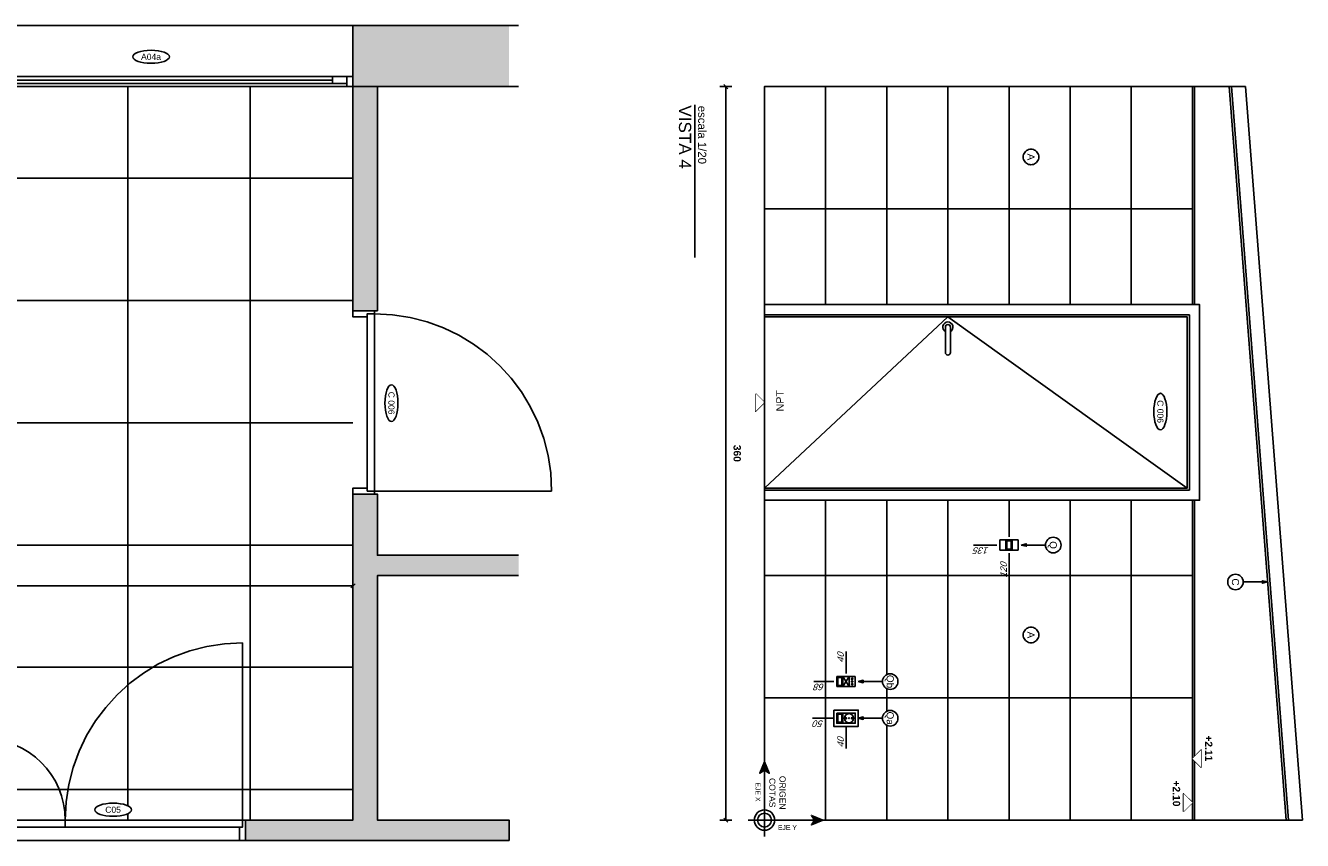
# Model space of a CAD drawing. Header units: millimetres. Extents: x 2889.7 to 2958.5, y 1033.7 to 1094.5.
# Tile 28 of 32: x 2951.2 to 2957.5, y 1037.9 to 1041.9. Entities that reach past the tile are written whole.
import ezdxf
from ezdxf.enums import TextEntityAlignment as Align

# ---------------------------------------------------------------- set-up
doc = ezdxf.new("R2010")
doc.units = ezdxf.units.MM
doc.set_wipeout_variables(frame=1)
doc.linetypes.add('HIDDEN2', pattern=[4.7625, 3.175, -1.5875])
for name, color, linetype in [('A HATCH MURO ALB', 252, 'Continuous'), ('A PAVIMENTO', 8, 'Continuous'), ('A TABIQUE', 2, 'Continuous'), ('A-ABER', 1, 'Continuous'), ('A-ABER-SERV', 9, 'Continuous'), ('A-ALBA-0', 9, 'Continuous'), ('A-ALBA-1', 1, 'Continuous'), ('A-ALBA-4', 6, 'Continuous'), ('A-ANNO-NIV', 2, 'Continuous'), ('A-ANNO-PLANI @ 20', 1, 'Continuous'), ('A-ANNO-SIMB @ 20', 2, 'Continuous'), ('A-ANNO-SIMB-AXIS', 1, 'Continuous'), ('A-ANNO-TEXT @ 20', 2, 'Continuous'), ('A-ANOT-COTA-ACUM', 1, 'Continuous'), ('A-ANOT-COTA-PARC', 1, 'Continuous'), ('A-ANOT-NIVL @ 20', 2, 'Continuous'), ('A-MURO-HATC', 252, 'Continuous'), ('E-ELEC', 1, 'Continuous')]:
    doc.layers.add(name, color=color, linetype=linetype)
doc.styles.add('BIS estudio', font='swissl.ttf')
doc.styles.add('BIS-ANOT', font='swiss.ttf')
doc.styles.add('BIS-COTA', font='swissb.ttf')
doc.styles.add('BIS-COTA-ACUM', font='swissi.ttf', dxfattribs={"oblique": 20})
doc.styles.add('E5-10', font='micross.ttf', dxfattribs={"height": 0.015})
doc.styles.add('E5-100', font='micross.ttf')
doc.dimstyles.new('BIS-COTA-ACUM', dxfattribs={"dimscale": 0.9, "dimtxt": 0.0016, "dimasz": 0.001, "dimexe": 0.0035, "dimexo": 0, "dimgap": 0.0005, "dimtad": 1, "dimdec": 1, "dimlfac": 100, "dimrnd": 1, "dimzin": 9, "dimdsep": 46, "dimtxsty": 'BIS-COTA-ACUM', "dimblk1": 'MARK1', "dimblk2": 'MARK2', "dimsah": 1, "dimcen": 0, "dimclrd": 1, "dimclre": 256, "dimclrt": 256, "dimaunit": 1, "dimadec": 0, "dimazin": 0, "dimtfac": 1, "dimtdec": 1, "dimtix": 1, "dimtmove": 2, "dimatfit": 3, "dimldrblk": 'MARK1', "dimfxl": 1, "dimtolj": 1, "dimarcsym": 1})
doc.dimstyles.new('BIS-COTA-PARC', dxfattribs={"dimscale": 0, "dimtxt": 0.0018, "dimasz": 0.001, "dimexe": 0.0015, "dimexo": 0, "dimgap": 0.0005, "dimtad": 1, "dimdec": 0, "dimlfac": 100, "dimzin": 9, "dimdsep": 46, "dimtxsty": 'BIS-COTA', "dimblk": 'OBLIQUE', "dimcen": 2.5, "dimclrd": 256, "dimclre": 251, "dimclrt": 2, "dimadec": 1, "dimazin": 2, "dimtfac": 1, "dimtdec": 0, "dimtix": 1, "dimtmove": 2, "dimatfit": 3, "dimldrblk": 'DOT', "dimfxl": 0.0015, "dimfxlon": 1, "dimtolj": 1, "dimtzin": 0, "dimarcsym": 0})
pattern_1 = [(315, (23.78585723, 93.22024556), (8.838834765e-05, 8.838834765e-05), [])]
pattern_2 = [(225, (23.618083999, 93.220245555), (8.838834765e-06, -8.838834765e-06), [])]

# ---------------------------------------------------------------- blocks, each defined once
blk = doc.blocks.new('AIP-PUERTA DOBLE COCINA PL')
for points in [[(0, 0), (0.03, 0), (0.03, 0.065), (0.015, 0.065), (0.015, 0.1), (0, 0.1), (0, 0)], [(1.3, 0), (1.27, 0), (1.27, 0.065), (1.285, 0.065), (1.285, 0.1), (1.3, 0.1), (1.3, 0)]]:
    blk.add_lwpolyline(points)
for points in [[(0.015, 0.065), (0.015, 0.1), (0.885, 0.1), (0.885, 0.065)], [(0.885, 0.065), (0.885, 0.1), (1.285, 0.1), (1.285, 0.065)]]:
    blk.add_lwpolyline(points, close=True)
at = {"layer": 'A-ABER-SERV', "color": 9, "linetype": 'HIDDEN2'}
for p, q in [((0.015, 0.1), (0.015, 0.97)), ((1.285, 0.1), (1.285, 0.5))]:
    blk.add_line(p, q, dxfattribs=at)
for centre, radius, start, end in [((0.015, 0.1), 0.87, 0, 90), ((1.285, 0.1), 0.4, 90, 180)]:
    blk.add_arc(centre, radius, start, end, dxfattribs=at)
blk = doc.blocks.new('CCA-PLANI1')
blk.add_wipeout([(0.225, 0), (0.219, -0.019), (0.205, -0.033), (0.187, -0.044), (0.169, -0.053), (0.15, -0.06), (0.131, -0.065), (0.111, -0.07), (0.091, -0.073), (0.071, -0.076), (0.051, -0.078), (0.03, -0.079), (0.01, -0.08), (-0.01, -0.08), (-0.03, -0.079), (-0.051, -0.078), (-0.071, -0.076), (-0.091, -0.073), (-0.111, -0.07), (-0.131, -0.065), (-0.15, -0.06), (-0.169, -0.053), (-0.187, -0.044), (-0.205, -0.033), (-0.219, -0.019), (-0.225, 0), (-0.219, 0.019), (-0.205, 0.033), (-0.187, 0.044), (-0.169, 0.053), (-0.15, 0.06), (-0.131, 0.065), (-0.111, 0.07), (-0.091, 0.073), (-0.071, 0.076), (-0.051, 0.078), (-0.03, 0.079), (-0.01, 0.08), (0.01, 0.08), (0.03, 0.079), (0.051, 0.078), (0.071, 0.076), (0.091, 0.073), (0.111, 0.07), (0.131, 0.065), (0.15, 0.06), (0.169, 0.053), (0.187, 0.044), (0.205, 0.033), (0.219, 0.019)])
blk.add_ellipse((0, 0), major_axis=(-0.225, 0), ratio=0.355556, start_param=-3.141592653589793, end_param=3.141592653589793)
at = {"color": 2, "style": 'E5-100'}
blk.add_attdef('TIPO', text='', height=0.075, rotation=360, dxfattribs=at).set_placement((0, 0), align=Align.MIDDLE_CENTER)
blk = doc.blocks.new('AIP-PUER-90 10.5')
for points in [[(0, 0.9), (0, 0.87), (0.07, 0.87), (0.07, 0.885), (0.105, 0.885), (0.105, 0.9), (0, 0.9)], [(0, 0), (0, 0.03), (0.07, 0.03), (0.07, 0.015), (0.105, 0.015), (0.105, 0), (0, 0)]]:
    blk.add_lwpolyline(points)
blk.add_lwpolyline([(0.07, 0.015), (0.105, 0.015), (0.105, 0.885), (0.07, 0.885)], close=True)
at = {"layer": 'A-ABER-SERV', "color": 9, "linetype": 'HIDDEN2'}
blk.add_line((0.105, 0.015), (0.975, 0.015), dxfattribs=at)
blk.add_arc((0.105, 0.015), 0.87, 0, 90, dxfattribs=at)
blk = doc.blocks.new('_Oblique')
at = {"color": 0, "linetype": 'ByBlock', "lineweight": -2}
blk.add_line((-0.5, -0.5), (0.5, 0.5), dxfattribs=at)
blk = doc.blocks.new('*D393')
at = {"layer": 'A-ANOT-COTA-PARC', "color": 251, "lineweight": -2, "transparency": 16777216}
for p, q in [((2945.6999, 1039.1586), (2945.6999, 1039.0986)), ((2952.8354, 1039.1586), (2952.8354, 1039.0986))]:
    blk.add_line(p, q, dxfattribs=at)
at = {"layer": 'A-ANOT-COTA-PARC', "lineweight": -2, "transparency": 16777216}
blk.add_line((2952.8354, 1039.1286), (2945.6999, 1039.1286), dxfattribs=at)
at = {"layer": 'A-ANOT-COTA-PARC', "lineweight": -2, "transparency": 16777216, "xscale": 0.02, "yscale": 0.02, "zscale": 0.02, "rotation": 180}
blk.add_blockref('_Oblique', (2945.6999, 1039.1286), dxfattribs=at)
at = {"layer": 'A-ANOT-COTA-PARC', "lineweight": -2, "transparency": 16777216, "xscale": 0.02, "yscale": 0.02, "zscale": 0.02}
blk.add_blockref('_Oblique', (2952.8354, 1039.1286), dxfattribs=at)
at = {"layer": 'A-ANOT-COTA-PARC', "color": 2, "transparency": 16777216, "insert": (2949.2676, 1039.1566), "char_height": 0.036, "attachment_point": 5, "style": 'BIS-COTA'}
blk.add_mtext('\\A1;714', dxfattribs=at)
blk = doc.blocks.new('_Dot')
at = {"color": 0, "linetype": 'ByBlock', "lineweight": -2}
blk.add_line((-0.5, 0), (-1, 0), dxfattribs=at)
at = {"color": 0, "linetype": 'ByBlock', "const_width": 0.5}
blk.add_lwpolyline([(-0.25, 0, 1), (0.25, 0, 1)], format="xyb", close=True, dxfattribs=at)
blk = doc.blocks.new('*U347')
at = {"color": 0, "linetype": 'ByBlock', "ltscale": 0.5}
for points in [[(-1.1097, 0), (-1.0797, 0), (-1.0797, 0.05), (-1.1097, 0.05)], [(-1.0797, 0.05), (0.8103, 0.05), (0.8103, 0), (-1.0797, 0)], [(-1.0797, 0), (-1.0097, 0), (-1.0097, 0.035), (-1.0797, 0.035)], [(-1.0097, 0), (0.7403, 0), (0.7403, 0.035), (-1.0097, 0.035)], [(0.7403, 0.0175), (-1.0097, 0.0175), (-1.0097, 0.0175), (0.7403, 0.0175)], [(0.7403, 0), (0.8103, 0), (0.8103, 0.035), (0.7403, 0.035)], [(0.8403, 0), (0.8103, 0), (0.8103, 0.05), (0.8403, 0.05)]]:
    blk.add_lwpolyline(points, close=True, dxfattribs=at)
blk = doc.blocks.new('A-ANNO-TIT')
blk.add_line((-0.0375, 0), (0, 0))
at = {"linetype": 'Continuous', "style": 'E5-100'}
blk.add_attdef('TITULO', text='', height=0.003, dxfattribs=at).set_placement((0, 0), align=Align.BOTTOM_RIGHT)
blk.add_attdef('ESCALA', text='', height=0.002, dxfattribs=at).set_placement((-0.00024, -0.00283), align=Align.RIGHT)
blk = doc.blocks.new('*U353')
at = {"color": 0}
for points in [[(0.96, 0), (0, 0), (0, 2.135), (0.96, 2.135)], [(0.91, 0), (0.05, 0), (0.05, 2.085), (0.91, 2.085)], [(0.9, 0), (0.06, 0), (0.06, 2.075), (0.9, 2.075)]]:
    blk.add_lwpolyline(points, close=True, dxfattribs=at)
at = {"color": 9, "linetype": 'ByBlock', "ltscale": 0.2}
for points in [[(0.06, 0.9), (0.9, 2.075)], [(0.06, 0.9), (0.9, 0)]]:
    blk.add_lwpolyline(points, dxfattribs=at)
at = {"color": 8}
blk.add_lwpolyline([(0.11, 0.9125, 1), (0.11, 0.8875), (0.235, 0.8875, 1), (0.235, 0.9125)], format="xyb", close=True, dxfattribs=at)
blk.add_arc((0.11, 0.9), 0.025, 30, 330, dxfattribs=at)
blk = doc.blocks.new('nivel altimetrico')
at = {"color": 0, "linetype": 'Continuous'}
blk.add_line((-0.0043, 0), (0.00215, 0), dxfattribs=at)
at = {"color": 0, "linetype": 'Continuous', "ltscale": 5}
blk.add_lwpolyline([(-0.00215, 0.00215), (0.00215, 0.00215), (0, 0), (-0.00215, 0.00215)], dxfattribs=at)
blk.add_wipeout([(0, 0), (0.00215, 0.00215), (-0.00215, 0.00215)])
blk = doc.blocks.new('A-ANNO-NOM-2')
blk.add_wipeout([(0, -0.00191), (0.0003, -0.00189), (0.00059, -0.00182), (0.00087, -0.0017), (0.00112, -0.00155), (0.00135, -0.00135), (0.00155, -0.00112), (0.0017, -0.00087), (0.00182, -0.00059), (0.00189, -0.0003), (0.00191, 0), (0.00189, 0.0003), (0.00182, 0.00059), (0.0017, 0.00087), (0.00155, 0.00112), (0.00135, 0.00135), (0.00112, 0.00155), (0.00087, 0.0017), (0.00059, 0.00182), (0.0003, 0.00189), (0, 0.00191), (-0.0003, 0.00189), (-0.00059, 0.00182), (-0.00087, 0.0017), (-0.00112, 0.00155), (-0.00135, 0.00135), (-0.00155, 0.00112), (-0.0017, 0.00087), (-0.00182, 0.00059), (-0.00189, 0.0003), (-0.00191, 0), (-0.00189, -0.0003), (-0.00182, -0.00059), (-0.0017, -0.00087), (-0.00155, -0.00112), (-0.00135, -0.00135), (-0.00112, -0.00155), (-0.00087, -0.0017), (-0.00059, -0.00182), (-0.0003, -0.00189)])
blk.add_lwpolyline([(0, -0.00191), (0.0003, -0.00189), (0.00059, -0.00182), (0.00087, -0.0017), (0.00112, -0.00155), (0.00135, -0.00135), (0.00155, -0.00112), (0.0017, -0.00087), (0.00182, -0.00059), (0.00189, -0.0003), (0.00191, 0), (0.00189, 0.0003), (0.00182, 0.00059), (0.0017, 0.00087), (0.00155, 0.00112), (0.00135, 0.00135), (0.00112, 0.00155), (0.00087, 0.0017), (0.00059, 0.00182), (0.0003, 0.00189), (0, 0.00191), (-0.0003, 0.00189), (-0.00059, 0.00182), (-0.00087, 0.0017), (-0.00112, 0.00155), (-0.00135, 0.00135), (-0.00155, 0.00112), (-0.0017, 0.00087), (-0.00182, 0.00059), (-0.00189, 0.0003), (-0.00191, 0), (-0.00189, -0.0003), (-0.00182, -0.00059), (-0.0017, -0.00087), (-0.00155, -0.00112), (-0.00135, -0.00135), (-0.00112, -0.00155), (-0.00087, -0.0017), (-0.00059, -0.00182), (-0.0003, -0.00189)], close=True)
at = {"color": 1, "linetype": 'Continuous', "style": 'E5-100'}
blk.add_attdef('LETRA', text='', height=0.00175, dxfattribs=at).set_placement((0, 0), align=Align.MIDDLE_CENTER)
blk = doc.blocks.new('EL-LLAME BIPOLAR-MODULO CIEGO-3 EN LINEA')
at = {"linetype": 'ByBlock'}
blk.add_wipeout([(-5.2727, 125.6181), (-5.2727, 125.5381), (-5.1527, 125.5381), (-5.1527, 125.6181)], dxfattribs=at)
h = blk.add_hatch(dxfattribs=at)
h.set_pattern_fill('ANSI31', color=8, scale=0.001, angle=-90, style=0)
h.set_pattern_definition([(315, (23.77283519, 93.22024556), (8.838834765e-05, 8.838834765e-05), [])])
edge = h.paths.add_edge_path()
edge.add_arc((-5.1827, 125.5911), 0.00321, 90, 450)
h = blk.add_hatch(dxfattribs=at)
h.set_pattern_fill('ANSI31', color=8, scale=0.001, angle=-90, style=0)
h.set_pattern_definition(pattern_1)
edge = h.paths.add_edge_path()
edge.add_arc((-5.1827, 125.5781), 0.00321, 90, 450)
h = blk.add_hatch(dxfattribs=at)
h.set_pattern_fill('ANSI31', color=8, scale=0.001, angle=-90, style=0)
h.set_pattern_definition(pattern_1)
edge = h.paths.add_edge_path()
edge.add_arc((-5.1827, 125.5651), 0.00321, 90, 450)
for p, q in [((-5.2277, 125.6031), (-5.1977, 125.5531)), ((-5.1977, 125.6031), (-5.2277, 125.5531))]:
    blk.add_line(p, q, dxfattribs=at)
for points in [[(-5.2577, 125.6031), (-5.2577, 125.5531), (-5.2277, 125.5531), (-5.2277, 125.6031)], [(-5.2527, 125.598), (-5.2527, 125.5582), (-5.2328, 125.5582), (-5.2328, 125.598)], [(-5.2277, 125.6031), (-5.2277, 125.5531), (-5.1977, 125.5531), (-5.1977, 125.6031)], [(-5.1977, 125.6031), (-5.1977, 125.5531), (-5.1677, 125.5531), (-5.1677, 125.6031)]]:
    blk.add_lwpolyline(points, close=True, dxfattribs=at)
for centre in [(-5.1827, 125.5911), (-5.1827, 125.5781), (-5.1827, 125.5651)]:
    blk.add_circle(centre, 0.00321, dxfattribs=at)
blk = doc.blocks.new('EL-LLAVE BIPOLAR-MODULO SHUKO')
at = {"linetype": 'ByBlock', "ltscale": 0.005}
blk.add_wipeout([(-5.118, 125.6181), (-5.118, 125.5381), (-4.998, 125.5381), (-4.998, 125.6181)], dxfattribs=at)
h = blk.add_hatch(dxfattribs=at)
h.set_pattern_fill('ANSI31', color=8, scale=0.0001, angle=-90, style=0)
h.set_pattern_definition(pattern_2)
edge = h.paths.add_edge_path()
edge.add_arc((-5.058, 125.5781), 0.00321, 90, 450)
h = blk.add_hatch(dxfattribs=at)
h.set_pattern_fill('ANSI31', color=8, scale=5e-05, angle=-90, style=0)
h.set_pattern_definition([(225, (23.6180839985, 93.220245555), (4.4194173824e-06, -4.4194173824e-06), [])])
edge = h.paths.add_edge_path()
edge.add_arc((-5.043, 125.5781), 0.00161, 90, 450)
h = blk.add_hatch(dxfattribs=at)
h.set_pattern_fill('ANSI31', color=8, scale=0.0001, angle=-90, style=0)
h.set_pattern_definition(pattern_2)
edge = h.paths.add_edge_path()
edge.add_arc((-5.028, 125.5781), 0.00321, 90, 450)
for points in [[(-5.118, 125.6181), (-5.118, 125.5381), (-4.998, 125.5381), (-4.998, 125.6181)], [(-5.103, 125.6031), (-5.103, 125.5531), (-5.073, 125.5531), (-5.073, 125.6031)], [(-5.0979, 125.598), (-5.0979, 125.5582), (-5.0781, 125.5582), (-5.0781, 125.598)], [(-5.073, 125.6031), (-5.073, 125.5531), (-5.013, 125.5531), (-5.013, 125.6031)]]:
    blk.add_lwpolyline(points, close=True, dxfattribs=at)
for centre, radius in [((-5.043, 125.5781), 0.0225), ((-5.058, 125.5781), 0.00321), ((-5.043, 125.5781), 0.00161), ((-5.028, 125.5781), 0.00321)]:
    blk.add_circle(centre, radius, dxfattribs=at)
blk = doc.blocks.new('EL-3 LLAVES BIPOLAR')
at = {"linetype": 'ByBlock'}
blk.add_wipeout([(63.9348, 13.8976), (63.9348, 13.9776), (63.8148, 13.9776), (63.8148, 13.8976)], dxfattribs=at)
for points in [[(63.8598, 13.9126), (63.8598, 13.9626), (63.8298, 13.9626), (63.8298, 13.9126)], [(63.8898, 13.9126), (63.8898, 13.9626), (63.8598, 13.9626), (63.8598, 13.9126)], [(63.8847, 13.9177), (63.8847, 13.9576), (63.8648, 13.9576), (63.8648, 13.9177)], [(63.9198, 13.9126), (63.9198, 13.9626), (63.8898, 13.9626), (63.8898, 13.9126)]]:
    blk.add_lwpolyline(points, close=True, dxfattribs=at)
blk = doc.blocks.new('*U181')
blk.add_lwpolyline([(0, 0.00785), (0.00031, 0.0066), (-0.00031, 0.0066)], close=True)
blk.add_wipeout([(0, -0.00191), (0.0003, -0.00189), (0.00059, -0.00182), (0.00087, -0.0017), (0.00112, -0.00155), (0.00135, -0.00135), (0.00155, -0.00112), (0.0017, -0.00087), (0.00182, -0.00059), (0.00189, -0.0003), (0.00191, 0), (0.00189, 0.0003), (0.00182, 0.00059), (0.0017, 0.00087), (0.00155, 0.00112), (0.00135, 0.00135), (0.00112, 0.00155), (0.00087, 0.0017), (0.00059, 0.00182), (0.0003, 0.00189), (0, 0.00191), (-0.0003, 0.00189), (-0.00059, 0.00182), (-0.00087, 0.0017), (-0.00112, 0.00155), (-0.00135, 0.00135), (-0.00155, 0.00112), (-0.0017, 0.00087), (-0.00182, 0.00059), (-0.00189, 0.0003), (-0.00191, 0), (-0.00189, -0.0003), (-0.00182, -0.00059), (-0.0017, -0.00087), (-0.00155, -0.00112), (-0.00135, -0.00135), (-0.00112, -0.00155), (-0.00087, -0.0017), (-0.00059, -0.00182), (-0.0003, -0.00189)])
at = {"linetype": 'Continuous'}
blk.add_line((0, 0.00785), (0, 0.00191), dxfattribs=at)
blk.add_circle((0, 0), 0.00191)
at = {"color": 1, "linetype": 'Continuous', "style": 'E5-100'}
blk.add_attdef('LETRA', text='', height=0.00175, dxfattribs=at).set_placement((0, 0), align=Align.MIDDLE_CENTER)
blk = doc.blocks.new('*D422')
at = {"layer": 'A-ANOT-COTA-ACUM', "lineweight": -2, "transparency": 16777216}
blk.add_line((2955.2549, 1038.4385), (2955.2549, 1038.33), dxfattribs=at)
at = {"layer": 'A-ANOT-COTA-ACUM', "transparency": 16777216, "insert": (2955.2284, 1038.3596), "char_height": 0.032, "attachment_point": 5, "rotation": 90, "style": 'BIS-COTA-ACUM'}
blk.add_mtext('\\A1;40', dxfattribs=at)
blk = doc.blocks.new('MARK1')
at = {"color": 0}
for p, q in [((1, 0), (-1, 0)), ((0, 1.5), (0, -1.5))]:
    blk.add_line(p, q, dxfattribs=at)
blk.add_lwpolyline([(0.5, 0.5), (-0.5, -0.5)], dxfattribs=at)
blk = doc.blocks.new('MARK2')
at = {"color": 0}
for p, q in [((1, 0), (-1, 0)), ((0, 1.5), (0, -1.5))]:
    blk.add_line(p, q, dxfattribs=at)
blk.add_lwpolyline([(0.5, 0.5), (-0.5, -0.5)], dxfattribs=at)
blk = doc.blocks.new('*D423')
at = {"layer": 'A-ANOT-COTA-ACUM', "lineweight": -2, "transparency": 16777216}
blk.add_line((2955.2549, 1038.6985), (2955.2549, 1038.8055), dxfattribs=at)
at = {"layer": 'A-ANOT-COTA-ACUM', "transparency": 16777216, "insert": (2955.2284, 1038.7759), "char_height": 0.032, "attachment_point": 5, "rotation": 90, "style": 'BIS-COTA-ACUM'}
blk.add_mtext('\\A1;40', dxfattribs=at)
blk = doc.blocks.new('*D424')
at = {"layer": 'A-ANOT-COTA-ACUM', "lineweight": -2, "transparency": 16777216}
blk.add_line((2955.1949, 1038.4785), (2955.0909, 1038.4785), dxfattribs=at)
at = {"layer": 'A-ANOT-COTA-ACUM', "transparency": 16777216, "insert": (2955.1202, 1038.4521), "char_height": 0.032, "attachment_point": 5, "rotation": 180, "style": 'BIS-COTA-ACUM'}
blk.add_mtext('\\A1;50', dxfattribs=at)
blk = doc.blocks.new('*D425')
at = {"layer": 'A-ANOT-COTA-ACUM', "lineweight": -2, "transparency": 16777216}
blk.add_line((2955.1949, 1038.6585), (2955.0962, 1038.6585), dxfattribs=at)
at = {"layer": 'A-ANOT-COTA-ACUM', "transparency": 16777216, "insert": (2955.1249, 1038.6321), "char_height": 0.032, "attachment_point": 5, "rotation": 180, "style": 'BIS-COTA-ACUM'}
blk.add_mtext('\\A1;68', dxfattribs=at)
blk = doc.blocks.new('*D426')
at = {"layer": 'A-ANOT-COTA-ACUM', "lineweight": -2, "transparency": 16777216}
blk.add_line((2955.9949, 1039.3285), (2955.8804, 1039.3285), dxfattribs=at)
at = {"layer": 'A-ANOT-COTA-ACUM', "transparency": 16777216, "insert": (2955.9194, 1039.3021), "char_height": 0.032, "attachment_point": 5, "rotation": 180, "style": 'BIS-COTA-ACUM'}
blk.add_mtext('\\A1;135', dxfattribs=at)
blk = doc.blocks.new('*D427')
at = {"layer": 'A-ANOT-COTA-ACUM', "lineweight": -2, "transparency": 16777216}
blk.add_line((2956.0549, 1039.2885), (2956.0549, 1039.1665), dxfattribs=at)
at = {"layer": 'A-ANOT-COTA-ACUM', "transparency": 16777216, "insert": (2956.0284, 1039.2057), "char_height": 0.032, "attachment_point": 5, "rotation": 90, "style": 'BIS-COTA-ACUM'}
blk.add_mtext('\\A1;120', dxfattribs=at)
blk = doc.blocks.new('*U35')
blk.add_lwpolyline([(0, -0.00785), (-0.00031, -0.0066), (0.00031, -0.0066)], close=True)
blk.add_wipeout([(0, -0.00191), (0.0003, -0.00189), (0.00059, -0.00182), (0.00087, -0.0017), (0.00112, -0.00155), (0.00135, -0.00135), (0.00155, -0.00112), (0.0017, -0.00087), (0.00182, -0.00059), (0.00189, -0.0003), (0.00191, 0), (0.00189, 0.0003), (0.00182, 0.00059), (0.0017, 0.00087), (0.00155, 0.00112), (0.00135, 0.00135), (0.00112, 0.00155), (0.00087, 0.0017), (0.00059, 0.00182), (0.0003, 0.00189), (0, 0.00191), (-0.0003, 0.00189), (-0.00059, 0.00182), (-0.00087, 0.0017), (-0.00112, 0.00155), (-0.00135, 0.00135), (-0.00155, 0.00112), (-0.0017, 0.00087), (-0.00182, 0.00059), (-0.00189, 0.0003), (-0.00191, 0), (-0.00189, -0.0003), (-0.00182, -0.00059), (-0.0017, -0.00087), (-0.00155, -0.00112), (-0.00135, -0.00135), (-0.00112, -0.00155), (-0.00087, -0.0017), (-0.00059, -0.00182), (-0.0003, -0.00189)])
at = {"linetype": 'Continuous'}
blk.add_line((0, -0.00785), (0, -0.00191), dxfattribs=at)
blk.add_circle((0, 0), 0.00191)
at = {"color": 1, "linetype": 'Continuous', "style": 'E5-100'}
blk.add_attdef('LETRA', text='', height=0.00175, dxfattribs=at).set_placement((0, 0), align=Align.MIDDLE_CENTER)
blk = doc.blocks.new('A-ANNO-DET-EJE 2')
for points in [[(0, 0.2863), (0.0233, 0.2302), (0, 0.2457), (-0.0233, 0.2302)], [(-0.2863, 0), (-0.2302, 0.0233), (-0.2457, 0), (-0.2302, -0.0233)]]:
    blk.add_hatch(color=0).paths.add_polyline_path(points)
at = {"color": 0}
for p, q in [((0, -0.08), (0, 0.2457)), ((0.08, 0), (-0.2457, 0))]:
    blk.add_line(p, q, dxfattribs=at)
for points in [[(0, 0.2863), (0.0233, 0.2302), (0, 0.2457), (-0.0233, 0.2302)], [(-0.2863, 0), (-0.2302, 0.0233), (-0.2457, 0), (-0.2302, -0.0233)]]:
    blk.add_lwpolyline(points, close=True, dxfattribs=at)
at = {"color": 0, "ltscale": 1.5}
for radius in [0.05, 0.034]:
    blk.add_circle((0, 0), radius, dxfattribs=at)
at = {"color": 0, "insert": (0.0487, 0.066), "char_height": 0.024, "width": 0.234553, "attachment_point": 7, "rotation": 90, "style": 'E5-10'}
blk.add_mtext('{\\fArial|b0|i0|c238|p34;EJE Y}', dxfattribs=at)
at = {"color": 0, "style": 'E5-10'}
for s, insert, char_height, width, attachment_point in [('{\\fArial|b0|i0|c238|p34;ORIGEN\\fArial|b0|i0|c0|p34;\\P\\fArial|b0|i0|c238|p34;COTAS}', (-0.1344, 0.0634), 0.03, 0.19717, 5), ('{\\fArial|b0|i0|c238|p34;EJE X}', (-0.1843, -0.02), 0.024, 0.234553, 1)]:
    blk.add_mtext(s, dxfattribs=dict(at, insert=insert, char_height=char_height, width=width, attachment_point=attachment_point))
blk = doc.blocks.new('*D428')
at = {"layer": 'A-ANOT-COTA-PARC', "color": 251, "lineweight": -2, "transparency": 16777216}
for p, q in [((2954.6352, 1041.5785), (2954.6952, 1041.5785)), ((2954.6352, 1037.9785), (2954.6952, 1037.9785))]:
    blk.add_line(p, q, dxfattribs=at)
at = {"layer": 'A-ANOT-COTA-PARC', "lineweight": -2, "transparency": 16777216}
blk.add_line((2954.6652, 1037.9785), (2954.6652, 1041.5785), dxfattribs=at)
at = {"layer": 'A-ANOT-COTA-PARC', "lineweight": -2, "transparency": 16777216, "xscale": 0.02, "yscale": 0.02, "zscale": 0.02}
for p, rotation in [((2954.6652, 1041.5785), 90), ((2954.6652, 1037.9785), 270)]:
    blk.add_blockref('_Oblique', p, dxfattribs=dict(at, rotation=rotation))
at = {"layer": 'A-ANOT-COTA-PARC', "color": 2, "transparency": 16777216, "insert": (2954.7207, 1039.7785), "char_height": 0.036, "attachment_point": 5, "rotation": 270, "style": 'BIS-COTA'}
blk.add_mtext('\\A1;360', dxfattribs=at)

msp = doc.modelspace()

# ---------------------------------------------------------------- hatches: boundary and pattern name
at = {"layer": 'A HATCH MURO ALB'}
h = msp.add_hatch(color=256, dxfattribs=at)
h.dxf.hatch_style = 1
h.paths.add_polyline_path([(2950.88539, 1041.57855), (2950.88539, 1041.87855), (2945.39987, 1041.87855), (2945.39987, 1041.57855)])
h.paths.add_polyline_path([(2952.83539, 1041.87855), (2952.83539, 1041.57855), (2953.60162, 1041.57855), (2953.60162, 1041.87855)])
h = msp.add_hatch(color=256, dxfattribs=at)
h.dxf.hatch_style = 1
h.paths.add_polyline_path([(2952.95539, 1041.57855), (2952.83539, 1041.57855), (2952.83539, 1040.47855), (2952.95539, 1040.47855)])
at = {"layer": 'A PAVIMENTO'}
h = msp.add_hatch(dxfattribs=at)
h.set_pattern_fill('_USER', color=256, scale=0.6, angle=900, double=1, pattern_type=0)
h.set_pattern_definition([(360, (3533.7303, 770.5283), (1e-15, 0.6), []), (90, (3533.7303, 770.5283), (-0.6, 1e-15), [])])
h.paths.add_polyline_path([(2946.60087, 1040.99697), (2946.60087, 1040.97855), (2946.29987, 1040.97855), (2946.29987, 1038.77855), (2949.43539, 1038.77855), (2949.43539, 1037.97855), (2949.53539, 1037.97855), (2949.53539, 1038.70847), (2950.83539, 1038.70847), (2950.83532, 1037.97868), (2951.00811, 1037.97855), (2952.83539, 1037.97855), (2952.83539, 1041.57855), (2950.84987, 1041.57855), (2950.84987, 1040.97855), (2947.59987, 1040.97855), (2947.59987, 1041.57855), (2947.48684, 1041.57855), (2947.48684, 1040.99697)])
at = {"layer": 'A-MURO-HATC'}
h = msp.add_hatch(color=256, dxfattribs=at)
h.dxf.hatch_style = 1
h.paths.add_polyline_path([(2953.64839, 1039.17855), (2953.64839, 1039.27855), (2952.95539, 1039.27855), (2952.95539, 1039.57855), (2952.83539, 1039.57855), (2952.83539, 1037.97855), (2952.30811, 1037.97855), (2952.30811, 1037.87855), (2953.60162, 1037.87855), (2953.60162, 1037.97855), (2952.95539, 1037.97855), (2952.95539, 1039.17855)])

# ---------------------------------------------------------------- linework, layer by layer
at = {"layer": 'A TABIQUE'}
msp.add_lwpolyline([(2952.95539, 1041.57855), (2952.83539, 1041.57855), (2952.83539, 1040.47855), (2952.95539, 1040.47855)], close=True, dxfattribs=at)
for points in [[(2952.30811, 1037.87855), (2952.30811, 1037.97855), (2952.83539, 1037.97855), (2952.83539, 1039.57855), (2952.95539, 1039.57855), (2952.95539, 1039.27855), (2953.64839, 1039.27855)], [(2953.64839, 1039.17855), (2952.95539, 1039.17855), (2952.95539, 1037.97855), (2953.60162, 1037.97855), (2953.60162, 1037.87855), (2952.30811, 1037.87855)]]:
    msp.add_lwpolyline(points, dxfattribs=at)
at = {"layer": 'A-ABER'}
msp.add_lwpolyline([(2951.00811, 1037.87855), (2952.30811, 1037.87855), (2952.30811, 1037.97855), (2951.00811, 1037.97855)], close=True, dxfattribs=at)
at = {"layer": 'A-ALBA-0'}
for points in [[(2955.15487, 1041.57855), (2955.15487, 1040.97855), (2954.85487, 1040.97855), (2954.85487, 1041.57855)], [(2955.45487, 1041.57855), (2955.45487, 1040.97855), (2955.15487, 1040.97855), (2955.15487, 1041.57855)], [(2955.75487, 1041.57855), (2955.75487, 1040.97855), (2955.45487, 1040.97855), (2955.45487, 1041.57855)], [(2956.05487, 1041.57855), (2956.05487, 1040.97855), (2955.75487, 1040.97855), (2955.75487, 1041.57855)], [(2956.35487, 1041.57855), (2956.35487, 1040.97855), (2956.05487, 1040.97855), (2956.05487, 1041.57855)], [(2956.65487, 1041.57855), (2956.65487, 1040.97855), (2956.35487, 1040.97855), (2956.35487, 1041.57855)], [(2956.95487, 1041.57855), (2956.95487, 1040.97855), (2956.65487, 1040.97855), (2956.65487, 1041.57855)], [(2955.15487, 1040.97855), (2955.15487, 1040.50855), (2954.85487, 1040.50855), (2954.85487, 1040.97855)], [(2955.45487, 1040.97855), (2955.45487, 1040.50855), (2955.15487, 1040.50855), (2955.15487, 1040.97855)], [(2955.75487, 1040.97855), (2955.75487, 1040.50855), (2955.45487, 1040.50855), (2955.45487, 1040.97855)], [(2956.05487, 1040.97855), (2956.05487, 1040.50855), (2955.75487, 1040.50855), (2955.75487, 1040.97855)], [(2956.35487, 1040.97855), (2956.35487, 1040.50855), (2956.05487, 1040.50855), (2956.05487, 1040.97855)], [(2956.65487, 1040.97855), (2956.65487, 1040.50855), (2956.35487, 1040.50855), (2956.35487, 1040.97855)], [(2956.95487, 1040.97855), (2956.95487, 1040.50855), (2956.65487, 1040.50855), (2956.65487, 1040.97855)], [(2955.15487, 1039.54855), (2955.15487, 1039.17855), (2954.85487, 1039.17855), (2954.85487, 1039.54855)], [(2955.45487, 1039.54855), (2955.45487, 1039.17855), (2955.15487, 1039.17855), (2955.15487, 1039.54855)], [(2955.75487, 1039.54855), (2955.75487, 1039.17855), (2955.45487, 1039.17855), (2955.45487, 1039.54855)], [(2956.05487, 1039.54855), (2956.05487, 1039.17855), (2955.75487, 1039.17855), (2955.75487, 1039.54855)], [(2956.35487, 1039.54855), (2956.35487, 1039.17855), (2956.05487, 1039.17855), (2956.05487, 1039.54855)], [(2956.65487, 1039.54855), (2956.65487, 1039.17855), (2956.35487, 1039.17855), (2956.35487, 1039.54855)], [(2956.95487, 1039.54855), (2956.95487, 1039.17855), (2956.65487, 1039.17855), (2956.65487, 1039.54855)], [(2955.15487, 1039.17855), (2955.15487, 1038.57855), (2954.85487, 1038.57855), (2954.85487, 1039.17855)], [(2955.45487, 1039.17855), (2955.45487, 1038.57855), (2955.15487, 1038.57855), (2955.15487, 1039.17855)], [(2955.75487, 1039.17855), (2955.75487, 1038.57855), (2955.45487, 1038.57855), (2955.45487, 1039.17855)], [(2956.05487, 1039.17855), (2956.05487, 1038.57855), (2955.75487, 1038.57855), (2955.75487, 1039.17855)], [(2956.35487, 1039.17855), (2956.35487, 1038.57855), (2956.05487, 1038.57855), (2956.05487, 1039.17855)], [(2956.65487, 1039.17855), (2956.65487, 1038.57855), (2956.35487, 1038.57855), (2956.35487, 1039.17855)], [(2956.95487, 1039.17855), (2956.95487, 1038.57855), (2956.65487, 1038.57855), (2956.65487, 1039.17855)], [(2955.15487, 1038.57855), (2955.15487, 1037.97855), (2954.85487, 1037.97855), (2954.85487, 1038.57855)], [(2955.45487, 1038.57855), (2955.45487, 1037.97855), (2955.15487, 1037.97855), (2955.15487, 1038.57855)], [(2955.75487, 1038.57855), (2955.75487, 1037.97855), (2955.45487, 1037.97855), (2955.45487, 1038.57855)], [(2956.05487, 1038.57855), (2956.05487, 1037.97855), (2955.75487, 1037.97855), (2955.75487, 1038.57855)], [(2956.35487, 1038.57855), (2956.35487, 1037.97855), (2956.05487, 1037.97855), (2956.05487, 1038.57855)], [(2956.65487, 1038.57855), (2956.65487, 1037.97855), (2956.35487, 1037.97855), (2956.35487, 1038.57855)], [(2956.95487, 1038.57855), (2956.95487, 1037.97855), (2956.65487, 1037.97855), (2956.65487, 1038.57855)]]:
    msp.add_lwpolyline(points, close=True, dxfattribs=at)
at = {"layer": 'A-ALBA-1'}
for p, q in [((2950.88539, 1041.87855), (2952.83539, 1041.87855)), ((2956.96487, 1041.57855), (2956.96487, 1040.50855)), ((2956.96487, 1039.54855), (2956.96487, 1037.97855))]:
    msp.add_line(p, q, dxfattribs=at)
for points in [[(2956.95487, 1041.57855), (2956.95487, 1040.50855)], [(2956.95487, 1039.54855), (2956.95487, 1037.97855), (2954.85487, 1037.97855)]]:
    msp.add_lwpolyline(points, dxfattribs=at)
at = {"layer": 'A-ALBA-4'}
for p, q in [((2952.83539, 1041.57855), (2952.83539, 1041.87855)), ((2956.95487, 1041.57855), (2954.85487, 1041.57855))]:
    msp.add_line(p, q, dxfattribs=at)
for points in [[(2952.83539, 1041.87855), (2953.64839, 1041.87855)], [(2953.64839, 1041.57855), (2952.83539, 1041.57855)], [(2952.30811, 1037.87855), (2952.30811, 1037.97855), (2952.83539, 1037.97855), (2952.83539, 1039.57855), (2952.95539, 1039.57855), (2952.95539, 1039.27855), (2953.64839, 1039.27855)], [(2953.64839, 1039.17855), (2952.95539, 1039.17855), (2952.95539, 1037.97855), (2953.60162, 1037.97855), (2953.60162, 1037.87855), (2952.30811, 1037.87855)]]:
    msp.add_lwpolyline(points, dxfattribs=at)
for points in [[(2952.95539, 1041.57855), (2952.83539, 1041.57855), (2952.83539, 1040.47855), (2952.95539, 1040.47855)], [(2957.49487, 1037.97855), (2954.85487, 1037.97855), (2954.85487, 1041.57855), (2957.21487, 1041.57855)]]:
    msp.add_lwpolyline(points, close=True, dxfattribs=at)

# ---------------------------------------------------------------- block references
at = {"layer": 'A-ABER', "rotation": 179.9999999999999}
msp.add_blockref('*U347', (2951.72571, 1041.62855), dxfattribs=at)
at = {"layer": 'A-ABER'}
msp.add_blockref('AIP-PUER-90 10.5', (2952.83539, 1039.57855), dxfattribs=at)
at = {"layer": 'A-ABER', "xscale": -1, "rotation": 359.9999999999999}
msp.add_blockref('AIP-PUERTA DOBLE COCINA PL', (2952.30811, 1037.87855), dxfattribs=at)
at = {"layer": 'A-ALBA-1', "rotation": 270.0000000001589}
msp.add_blockref('*U353', (2954.85487, 1040.50855), dxfattribs=at)
at = {"layer": 'A-ANNO-SIMB-AXIS', "rotation": 269.9999977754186}
msp.add_blockref('A-ANNO-DET-EJE 2', (2954.85487, 1037.97855), dxfattribs=at)
at = {"layer": 'A-ANNO-TEXT @ 20', "linetype": 'Continuous'}
ref = msp.add_blockref('A-ANNO-TIT', (2954.51228, 1041.48917), dxfattribs=dict(at, xscale=20, yscale=20, zscale=20, rotation=89.99999999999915))
ref.add_attrib('TITULO', 'VISTA 4', dxfattribs={"layer": '0', "linetype": 'Continuous', "height": 0.06, "rotation": 270, "style": 'E5-100'}).set_placement((2954.41708, 1041.17468), align=Align.BOTTOM_RIGHT)
ref.add_attrib('ESCALA', 'escala 1/20', dxfattribs={"layer": '0', "linetype": 'Continuous', "height": 0.04, "rotation": 270, "style": 'E5-100'}).set_placement((2954.52895, 1041.19883), align=Align.RIGHT)

# ---------------------------------------------------------------- texts
at = {"layer": 'A-ANNO-NIV', "insert": (2954.93099, 1040.03688), "char_height": 0.0375, "attachment_point": 5, "rotation": 90, "style": 'BIS estudio'}
msp.add_mtext('\\A1;NPT', dxfattribs=at)

# ---------------------------------------------------------------- dimensions: what is measured, and where the dimension line sits
at = {"layer": 'A-ANOT-COTA-PARC'}
dim = msp.add_linear_dim(base=(2954.66524, 1041.57855), p1=(2954.52997, 1037.97855, -0.00045), p2=(2954.52999, 1041.57855, -0.00045), angle=270, dimstyle='BIS-COTA-PARC', dxfattribs=at)
dim.commit()
dim.dimension.update_dxf_attribs({"geometry": '*D428', "text_midpoint": (2954.72073, 1039.77855), "dimtype": 160, "text_rotation": 270})
dim = msp.add_linear_dim(base=(2945.69987, 1039.12857), p1=(2952.83539, 1039.56361), p2=(2945.69987, 1039.57361), angle=180, dimstyle='BIS-COTA-PARC', override={"dimscale": 0, "dimtix": 1, "dimtofl": 1, "dimtmove": 2, "dimatfit": 3}, dxfattribs=at)
dim.commit()
dim.dimension.update_dxf_attribs({"geometry": '*D393', "text_midpoint": (2949.26763, 1039.15657)})

# ---------------------------------------------------------------- next in the draw order: block references
at = {"layer": 'A-ANNO-PLANI @ 20'}
ref = msp.add_blockref('CCA-PLANI1', (2951.84436, 1041.72515), dxfattribs=dict(at, xscale=-0.400175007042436, yscale=0.400175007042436, zscale=0.400175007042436, rotation=180))
ref.add_attrib('TIPO', 'A04a', dxfattribs={"layer": '0', "color": 2, "height": 0.030013, "style": 'E5-100'}).set_placement((2951.84436, 1041.72515), align=Align.MIDDLE_CENTER)
ref = msp.add_blockref('CCA-PLANI1', (2953.02417, 1040.02521), dxfattribs=dict(at, xscale=-0.400175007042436, yscale=0.400175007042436, zscale=0.400175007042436, rotation=89.99999999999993))
ref.add_attrib('TIPO', 'C 006', dxfattribs={"layer": '0', "color": 2, "height": 0.030013, "rotation": 270, "style": 'E5-100'}).set_placement((2953.02417, 1040.02521), align=Align.MIDDLE_CENTER)
ref = msp.add_blockref('CCA-PLANI1', (2956.79756, 1039.98339), dxfattribs=dict(at, xscale=0.400175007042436, yscale=0.400175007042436, zscale=0.400175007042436, rotation=89.99999999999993))
ref.add_attrib('TIPO', 'C 006', dxfattribs={"layer": '0', "color": 2, "height": 0.030013, "rotation": 270, "style": 'E5-100'}).set_placement((2956.79756, 1039.9836), align=Align.MIDDLE_CENTER)
ref = msp.add_blockref('CCA-PLANI1', (2951.6584, 1038.02945), dxfattribs=dict(at, xscale=-0.400175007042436, yscale=0.400175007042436, zscale=0.400175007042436, rotation=359.9999999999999))
ref.add_attrib('TIPO', 'C05', dxfattribs={"layer": '0', "color": 2, "height": 0.030013, "style": 'E5-100'}).set_placement((2951.65811, 1038.02945), align=Align.MIDDLE_CENTER)
at = {"layer": 'A-ANNO-SIMB @ 20', "linetype": 'Continuous'}
ref = msp.add_blockref('A-ANNO-NOM-2', (2956.16264, 1041.23347), dxfattribs=dict(at, xscale=-20, yscale=20, zscale=20, rotation=269.9999999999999))
ref.add_attrib('LETRA', 'A', dxfattribs={"layer": '0', "color": 1, "linetype": 'Continuous', "height": 0.035, "rotation": 270, "style": 'BIS-ANOT', "text_generation_flag": 2}).set_placement((2956.16264, 1041.23347), align=Align.MIDDLE_CENTER)
at = {"layer": 'A-ANNO-SIMB @ 20', "linetype": 'Continuous', "xscale": 20, "yscale": 20, "zscale": 20, "rotation": 270.000000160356}
msp.add_blockref('*U181', (2957.16615, 1039.1473), dxfattribs=at).add_auto_attribs({'LETRA': 'C'})
at = {"layer": 'A-ANNO-SIMB @ 20', "linetype": 'Continuous'}
ref = msp.add_blockref('A-ANNO-NOM-2', (2956.16264, 1038.88719), dxfattribs=dict(at, xscale=-20, yscale=20, zscale=20, rotation=269.9999999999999))
ref.add_attrib('LETRA', 'A', dxfattribs={"layer": '0', "color": 1, "linetype": 'Continuous', "height": 0.035, "rotation": 270, "style": 'BIS-ANOT', "text_generation_flag": 2}).set_placement((2956.16264, 1038.88719), align=Align.MIDDLE_CENTER)
at = {"layer": 'A-ANOT-NIVL @ 20', "yscale": 20, "zscale": 20}
for p, xscale, rotation in [((2954.85487, 1040.02855), -20, 89.99999996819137), ((2956.95487, 1038.27973), -20, 269.999999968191), ((2956.95487, 1038.06447), 20, 90.00000003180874)]:
    msp.add_blockref('nivel altimetrico', p, dxfattribs=dict(at, xscale=xscale, rotation=rotation))
at = {"layer": 'E-ELEC', "linetype": 'HIDDEN2', "xscale": -1, "rotation": 180}
msp.add_blockref('EL-3 LLAVES BIPOLAR', (2892.1801, 1053.26619), dxfattribs=at)
at = {"layer": 'E-ELEC', "linetype": 'HIDDEN2'}
msp.add_blockref('EL-LLAME BIPOLAR-MODULO CIEGO-3 EN LINEA', (2960.46761, 913.08045), dxfattribs=at)
at = {"layer": 'E-ELEC'}
msp.add_blockref('EL-LLAVE BIPOLAR-MODULO SHUKO', (2960.31286, 912.90045), dxfattribs=at)

# ---------------------------------------------------------------- next in the draw order: linework, layer by layer
at = {"layer": 'A-ALBA-4'}
for p, q in [((2954.85487, 1041.57855), (2954.85487, 1037.97855)), ((2954.85487, 1037.97855), (2956.96487, 1037.97855))]:
    msp.add_line(p, q, dxfattribs=at)
for points in [[(2957.13487, 1041.57855), (2957.41487, 1037.97855)], [(2957.14691, 1041.57855), (2957.42691, 1037.97855)]]:
    msp.add_lwpolyline(points, dxfattribs=at)

# ---------------------------------------------------------------- next in the draw order: block references
at = {"layer": 'A-ANNO-SIMB @ 20', "linetype": 'Continuous', "xscale": 20, "yscale": 20, "zscale": 20, "rotation": 270.000000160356}
msp.add_blockref('*U35', (2956.27178, 1039.32855), dxfattribs=at).add_auto_attribs({'LETRA': 'Q'})

# ---------------------------------------------------------------- next in the draw order: texts
at = {"layer": 'A-ANNO-NIV', "char_height": 0.036, "attachment_point": 5, "rotation": 270, "style": 'BIS-COTA'}
for s, insert in [('\\A1;+2.11', (2957.03503, 1038.33062)), ('\\A1;+2.10', (2956.87637, 1038.10918))]:
    msp.add_mtext(s, dxfattribs=dict(at, insert=insert))

# ---------------------------------------------------------------- next in the draw order: dimensions: what is measured, and where the dimension line sits
at = {"layer": 'A-ANOT-COTA-ACUM'}
for feature_location, offset, dtype, picture, middle in [((2955.99487, 1039.32855), (-0.02649, 0), 1, '*D426', (2955.91938, 1039.30208)), ((2956.05487, 1039.28855), (0, -0.03357), 0, '*D427', (2956.02843, 1039.20574)), ((2955.25487, 1038.69855), (0, 0.03779), 0, '*D423', (2955.22843, 1038.7759)), ((2955.19487, 1038.65855), (-0.03133, 0), 1, '*D425', (2955.12487, 1038.63212)), ((2955.19487, 1038.47855), (-0.03542, 0), 1, '*D424', (2955.12018, 1038.45208)), ((2955.25487, 1038.43855), (0, -0.0394), 0, '*D422', (2955.22843, 1038.35958))]:
    dim = msp.add_ordinate_dim(feature_location=feature_location, offset=offset, dtype=dtype, origin=(2954.85487, 1037.97855), dimstyle='BIS-COTA-ACUM', override={"dimscale": 0, "dimtix": 1, "dimtofl": 1, "dimtmove": 2, "dimatfit": 3}, dxfattribs=at)
    dim.commit()
    dim.dimension.update_dxf_attribs({"geometry": picture, "text_midpoint": middle})

# ---------------------------------------------------------------- next in the draw order: block references
at = {"layer": 'A-ANNO-SIMB @ 20', "linetype": 'Continuous', "xscale": 20, "yscale": 20, "zscale": 20, "rotation": 270.000000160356}
msp.add_blockref('*U35', (2955.47178, 1038.65855), dxfattribs=at).add_auto_attribs({'LETRA': 'Qb'})
at = {"layer": 'A-ANNO-SIMB @ 20', "linetype": 'Continuous'}
ref = msp.add_blockref('*U35', (2955.47178, 1038.47855), dxfattribs=dict(at, xscale=-20, yscale=20, zscale=20, rotation=270.0000001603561))
ref.add_attrib('LETRA', 'Qa', dxfattribs={"layer": '0', "color": 1, "linetype": 'Continuous', "height": 0.035, "rotation": 270, "style": 'E5-100'}).set_placement((2955.47178, 1038.47855), align=Align.MIDDLE_CENTER)

doc.saveas('drawing.dxf')
